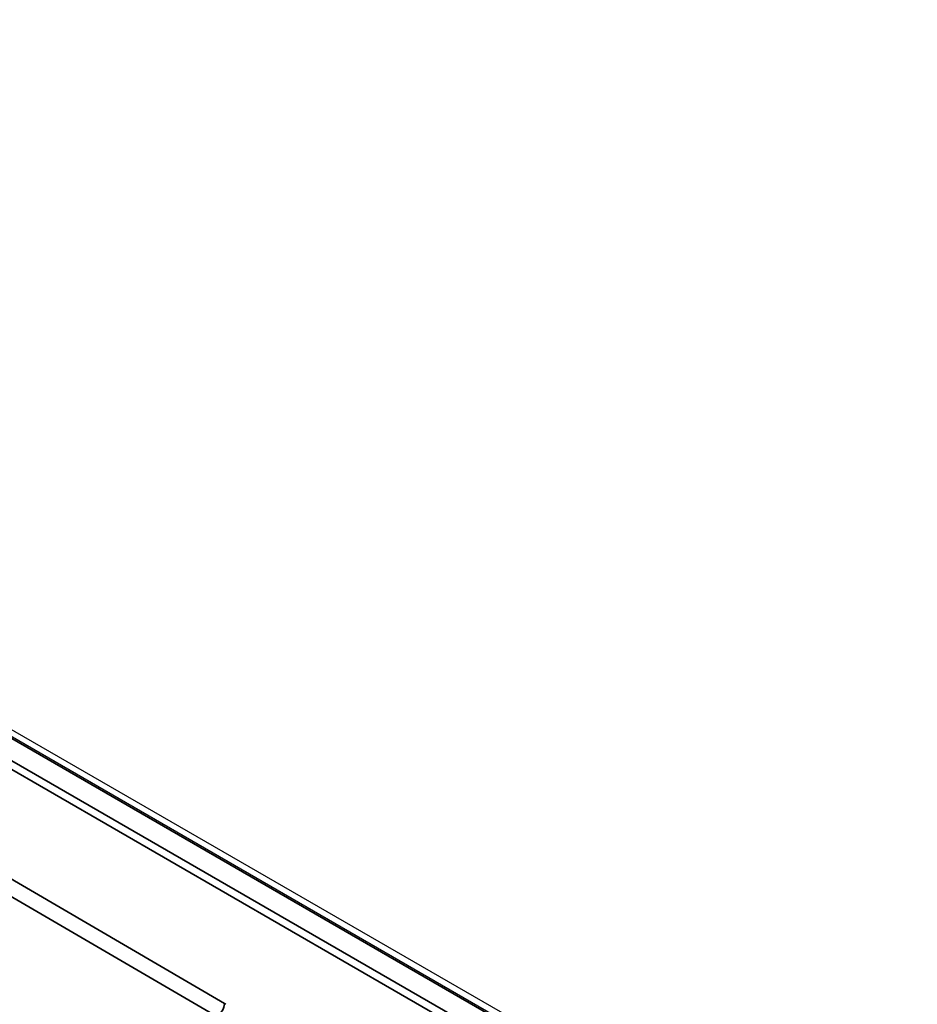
# Model space of a CAD drawing. Header units: millimetres. Extents: x -6858 to 6858, y -375 to 4365.
# Tile 20 of 97: x 2359 to 2401, y 1192 to 1237. Entities that reach past the tile are written whole.
import ezdxf

# ---------------------------------------------------------------- set-up
doc = ezdxf.new("R2010")
doc.units = ezdxf.units.MM
doc.header["$LTSCALE"] = 15
doc.layers.add('_Sichtbarkanten', color=7, linetype='Continuous', lineweight=25)
doc.layers.add('Sichtbar schmal (ISO)', color=7, linetype='Continuous', lineweight=35)

msp = doc.modelspace()

# ---------------------------------------------------------------- linework, layer by layer
at = {"layer": '_Sichtbarkanten'}
for p, q in [((2207.637, 1291.57), (2594.643, 1068.132)), ((2208.078, 1291.638), (2594.653, 1068.449))]:
    msp.add_line(p, q, dxfattribs=at)
at = {"layer": 'Sichtbar schmal (ISO)'}
for p, q in [((2594.518, 1068.119), (2207.512, 1291.557)), ((2206.628, 1291.04), (2593.622, 1067.609)), ((2593.445, 1067.306), (2206.451, 1290.737)), ((2206.451, 1286.595), (2368.936, 1191.785)), ((2368.582, 1191.18), (2206.096, 1285.991))]:
    msp.add_line(p, q, dxfattribs=at)
for centre, major_axis, ratio, start_param, end_param in [((2368.582, 1191.588), (0.25, 0.433), 0.57735, 3.926998, 5.48034), ((2368.888, 1189.321), (-1.46, 2.62), 0.587334, 5.471753, 5.501644)]:
    msp.add_ellipse(centre, major_axis=major_axis, ratio=ratio, start_param=start_param, end_param=end_param, dxfattribs=at)

doc.saveas('drawing.dxf')
